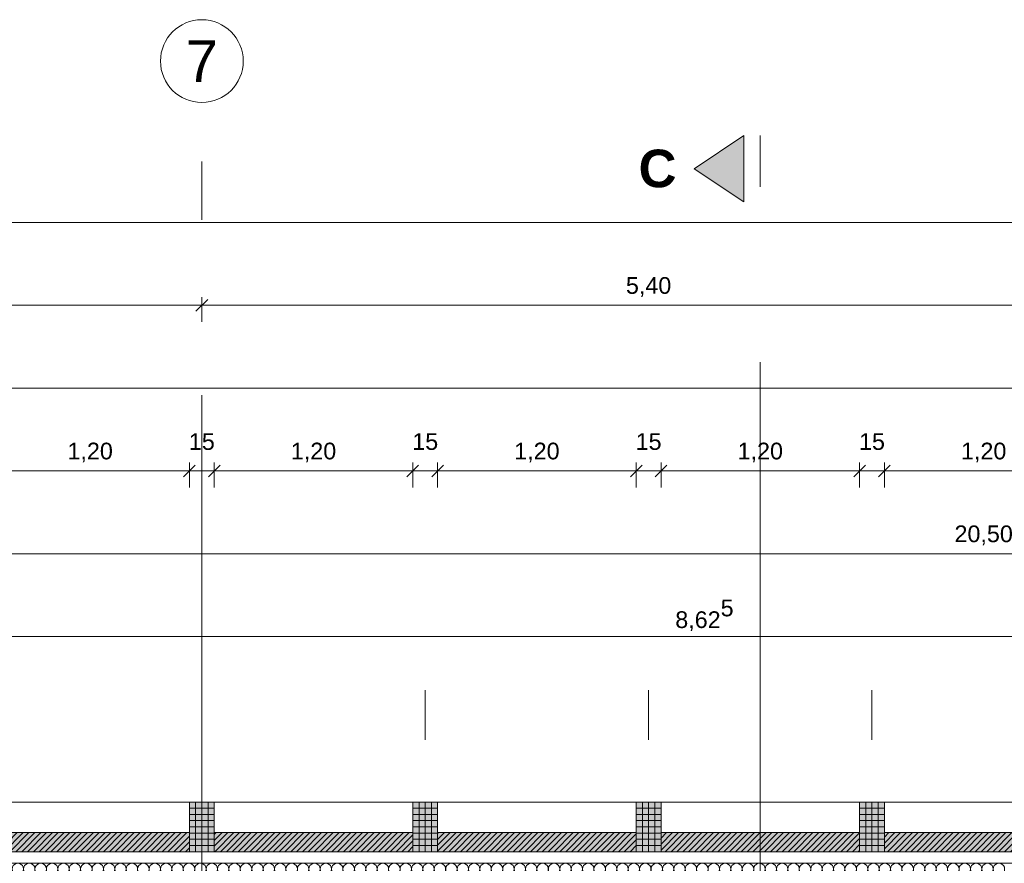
# Model space of a CAD drawing. Header units: metres. Extents: x -45 to 152, y -127 to 99.
# Tile 249 of 256: x -34.85 to -28.9, y 0.31 to 5.4. Entities that reach past the tile are written whole.
import ezdxf

# ---------------------------------------------------------------- set-up
doc = ezdxf.new("R2010")
doc.units = ezdxf.units.M
doc.header["$PDMODE"] = 1
doc.header["$PDSIZE"] = -2
doc.linetypes.add('Achsen 01', pattern=[5.291531, 3.175, -1.058062, 0.352704, -0.705764])
doc.linetypes.add('Raster 01', pattern=[2, 1, -1])
doc.layers.get('0').update_dxf_attribs({"lineweight": 25})
for name, color, linetype, lineweight, true_color in [('014_Fassadenarbeiten-000 Aufsicht Betonfertigteile', 7, 'Continuous', 9, 0xc0c0c0), ('014_Fassadenarbeiten-330 mineralische Dämmung', 7, 'Continuous', 9, 0x666666), ('AV1-Achsen', 1, 'Achsen 01', 18, 0xff0000), ('AV1-Raster', 7, 'Raster 01', 9, 0xa6a6a6)]:
    doc.layers.add(name, color=color, linetype=linetype, lineweight=lineweight, true_color=true_color)
for name, color, linetype, lineweight in [('014_Fassadenarbeiten-330 Betonfertigteile vertikal', 7, 'Continuous', 9), ('014_Fassadenarbeiten-330 Filtermauerwerk 11.5cm', 7, 'Continuous', 9), ('_1.35m (3D)', 7, 'Continuous', 9), ('_GRU (2D)', 7, 'Continuous', 9), ('_OG 2 (2D)', 7, 'Continuous', 9), ('AV1-Schnitt Achsen', 7, 'Achsen 01', 18), ('Bemaßung-Bemaßung', 7, 'Continuous', 9)]:
    doc.layers.add(name, color=color, linetype=linetype, lineweight=lineweight)
doc.layers.get('0').freeze()
doc.styles.add('Arial', font='arial.ttf')
doc.styles.add('Arial (bold)', font='arialbd.ttf')
doc.dimstyles.new('COE 50', dxfattribs={"dimtxt": 126.090495, "dimasz": 0.001414, "dimexe": 0.001, "dimexo": 0.01, "dimgap": 0.001, "dimtad": 1, "dimdec": 3, "dimtxsty": 'Arial', "dimblk": 'VW_SLASH-4', "dimblk1": 'VW_SLASH-4', "dimblk2": 'VW_SLASH-4', "dimcen": 0, "dimadec": 3, "dimazin": 0, "dimtfac": 0.8, "dimtdec": 3, "dimtix": 1, "dimtmove": 0, "dimatfit": 0, "dimldrblk": 'VW_SLASH-3', "dimfxl": 0.002, "dimfxlon": 1, "dimfrac": 2, "dimtolj": 1, "dimarcsym": 0})
pattern_1 = [(45, (0, 0), (0.01767767, -0.01767767), [])]
pattern_2 = [(-90, (0, 0), (0.0375, 0), [])]
pattern_3 = [(0, (0, 0), (2e-18, -0.0375), [])]

# ---------------------------------------------------------------- blocks, each defined once
blk = doc.blocks.new('Group-2')
at = {"layer": 'AV1-Raster'}
for p, q in [((-33.75, -22.95), (-33.75, 1.35)), ((-32.4, -22.95), (-32.4, 1.35)), ((-31.05, -22.95), (-31.05, 1.35)), ((-29.7, -22.95), (-29.7, 1.35))]:
    blk.add_line(p, q, dxfattribs=at)
blk = doc.blocks.new('1.35m (3D)')
at = {"layer": 'AV1-Raster', "color": 7}
blk.add_blockref('Group-2', (0, 0), dxfattribs=at)
blk = doc.blocks.new('Group-190')
at = {"layer": '014_Fassadenarbeiten-330 mineralische Dämmung', "transparency": 33554687, "flags": 128}
for points in [[(0.26, 28.8999, 1.372583), (0.26, 28.9655)], [(0.26, 28.9688, 1.372583), (0.26, 29.0344)], [(0.26, 29.0378, 1.372583), (0.26, 29.1033)], [(0.26, 29.1067, 1.372583), (0.26, 29.1723)], [(0.26, 29.1757, 1.372583), (0.26, 29.2412)], [(0.26, 29.2446, 1.372583), (0.26, 29.3102)], [(0.26, 29.3136, 1.372583), (0.26, 29.3791)], [(0.26, 29.3825, 1.372583), (0.26, 29.4481)], [(0.26, 29.4514, 1.372583), (0.26, 29.517)], [(0.26, 29.5204, 1.372583), (0.26, 29.586)], [(0.26, 29.5893, 1.372583), (0.26, 29.6549)], [(0.26, 29.6583, 1.372583), (0.26, 29.7238)], [(0.26, 29.7272, 1.372583), (0.26, 29.7928)], [(0.26, 29.7962, 1.372583), (0.26, 29.8617)], [(0.26, 29.8651, 1.372583), (0.26, 29.9307)], [(0.26, 29.9341, 1.372583), (0.26, 29.9996)], [(0.26, 30.003, 1.372583), (0.26, 30.0686)], [(0.26, 30.0719, 1.372583), (0.26, 30.1375)], [(0.26, 30.1409, 1.372583), (0.26, 30.2065)], [(0.26, 30.2098, 1.372583), (0.26, 30.2754)], [(0.26, 30.2788, 1.372583), (0.26, 30.3444)], [(0.26, 30.3477, 1.372583), (0.26, 30.4133)], [(0.26, 30.4167, 1.372583), (0.26, 30.4822)], [(0.26, 30.4856, 1.372583), (0.26, 30.5512)], [(0.26, 30.5546, 1.372583), (0.26, 30.6201)], [(0.26, 30.6235, 1.372583), (0.26, 30.6891)], [(0.26, 30.6925, 1.372583), (0.26, 30.758)], [(0.26, 30.7614, 1.372583), (0.26, 30.827)], [(0.26, 30.8303, 1.372583), (0.26, 30.8959)], [(0.26, 30.8993, 1.372583), (0.26, 30.9649)], [(0.26, 30.9682, 1.372583), (0.26, 31.0338)], [(0.26, 31.0372, 1.372583), (0.26, 31.1027)], [(0.26, 31.1061, 1.372583), (0.26, 31.1717)], [(0.26, 31.1751, 1.372583), (0.26, 31.2406)], [(0.26, 31.244, 1.372583), (0.26, 31.3096)], [(0.26, 31.313, 1.372583), (0.26, 31.3785)], [(0.26, 31.3819, 1.372583), (0.26, 31.4475)], [(0.26, 31.4508, 1.372583), (0.26, 31.5164)], [(0.26, 31.5198, 1.372583), (0.26, 31.5854)], [(0.26, 31.5887, 1.372583), (0.26, 31.6543)], [(0.26, 31.6577, 1.372583), (0.26, 31.7232)], [(0.26, 31.7266, 1.372583), (0.26, 31.7922)], [(0.26, 31.7956, 1.372583), (0.26, 31.8611)], [(0.26, 31.8645, 1.372583), (0.26, 31.9301)], [(0.26, 31.9335, 1.372583), (0.26, 31.999)], [(0.26, 32.0024, 1.372583), (0.26, 32.068)], [(0.26, 32.0713, 1.372583), (0.26, 32.1369)], [(0.26, 32.1403, 1.372583), (0.26, 32.2059)], [(0.26, 32.2092, 1.372583), (0.26, 32.2748)], [(0.26, 32.2782, 1.372583), (0.26, 32.3438)], [(0.26, 32.3471, 1.372583), (0.26, 32.4127)], [(0.26, 32.4161, 1.372583), (0.26, 32.4816)], [(0.26, 32.485, 1.372583), (0.26, 32.5506)], [(0.26, 32.554, 1.372583), (0.26, 32.6195)], [(0.26, 32.6229, 1.372583), (0.26, 32.6885)], [(0.26, 32.6919, 1.372583), (0.26, 32.7574)], [(0.26, 32.7608, 1.372583), (0.26, 32.8264)], [(0.26, 32.8297, 1.372583), (0.26, 32.8953)], [(0.26, 32.8987, 1.372583), (0.26, 32.9643)], [(0.26, 32.9676, 1.372583), (0.26, 33.0332)], [(0.26, 33.0366, 1.372583), (0.26, 33.1021)], [(0.26, 33.1055, 1.372583), (0.26, 33.1711)], [(0.26, 33.1745, 1.372583), (0.26, 33.24)], [(0.26, 33.2434, 1.372583), (0.26, 33.309)], [(0.26, 33.3124, 1.372583), (0.26, 33.3779)], [(0.26, 33.3813, 1.372583), (0.26, 33.4469)], [(0.26, 33.4502, 1.372583), (0.26, 33.5158)], [(0.26, 33.5192, 1.372583), (0.26, 33.5848)], [(0.26, 33.5881, 1.372583), (0.26, 33.6537)], [(0.26, 33.6571, 1.372583), (0.26, 33.7226)], [(0.26, 33.726, 1.372583), (0.26, 33.7916)], [(0.26, 33.795, 1.372583), (0.26, 33.8605)], [(0.26, 33.8639, 1.372583), (0.26, 33.9295)], [(0.26, 33.9329, 1.372583), (0.26, 33.9984)], [(0.26, 34.0018, 1.372583), (0.26, 34.0674)], [(0.26, 34.0707, 1.372583), (0.26, 34.1363)], [(0.26, 34.1397, 1.372583), (0.26, 34.2053)], [(0.26, 34.2086, 1.372583), (0.26, 34.2742)], [(0.26, 34.2776, 1.372583), (0.26, 34.3432)], [(0.26, 34.3465, 1.372583), (0.26, 34.4121)], [(0.26, 34.4155, 1.372583), (0.26, 34.481)], [(0.26, 34.4844, 1.372583), (0.26, 34.55)], [(0.26, 34.5534, 1.372583), (0.26, 34.6189)], [(0.26, 34.6223, 1.372583), (0.26, 34.6879)], [(0.26, 34.6912, 1.372583), (0.26, 34.7568)], [(0.26, 34.7602, 1.372583), (0.26, 34.8258)], [(0.26, 34.8291, 1.372583), (0.26, 34.8947)]]:
    blk.add_lwpolyline(points, format="xyb", dxfattribs=at)
blk = doc.blocks.new('Group-191')
at = {"layer": '014_Fassadenarbeiten-330 mineralische Dämmung', "transparency": 33554687}
blk.add_blockref('Group-190', (0, 0), dxfattribs=at)
blk = doc.blocks.new('Parametric Object-26')
at = {"layer": '014_Fassadenarbeiten-330 mineralische Dämmung', "color": 7, "transparency": 33554687}
blk.add_blockref('Group-191', (0, 0), dxfattribs=at)
at = {"layer": '014_Fassadenarbeiten-330 mineralische Dämmung', "color": 0, "flags": 1}
for tag in ['IFC_UUID', 'instanceID', 'prm0_name', 'prm0_type', 'prm0_value', 'prm1_name', 'prm1_type', 'prm1_value', 'prm2_name', 'prm2_type', 'prm2_value', 'prm3_name', 'prm3_type', 'prm3_value', 'prm4_name', 'prm4_type', 'prm4_value', 'prm5_name', 'prm5_type', 'prm5_value', 'prm6_name', 'prm6_type', 'prm6_value']:
    blk.add_attdef(tag, (-39.455, 0.1154), '', height=0.00018, dxfattribs=at)
blk = doc.blocks.new('VW_SLASH-4')
at = {"color": 0, "linetype": 'ByBlock', "lineweight": -2, "transparency": 16777216}
blk.add_line((0, 0), (-1, 0), dxfattribs=at)
at = {"color": 0, "linetype": 'Continuous', "lineweight": 15, "transparency": 16777216, "flags": 128}
blk.add_lwpolyline([(0.5, 0.5), (-0.5, -0.5)], dxfattribs=at)
blk = doc.blocks.new('*D448')
at = {"layer": 'Bemaßung-Bemaßung', "color": 0, "lineweight": -2}
for p, q in [((-39.825, 3.075), (-39.825, 3.225)), ((0.675, 3.075), (0.675, 3.225)), ((-39.7543, 3.175), (0.6043, 3.175))]:
    blk.add_line(p, q, dxfattribs=at)
at = {"layer": 'Defpoints', "color": 0}
for p in [(0.675, 3.175), (-39.825, 0), (0.675, 0)]:
    blk.add_point(p, dxfattribs=at)
at = {"layer": 'Bemaßung-Bemaßung', "color": 0, "lineweight": -2, "xscale": 0.070693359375, "yscale": 0.070693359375, "zscale": 0.070693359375, "rotation": 180}
blk.add_blockref('VW_SLASH-4', (-39.825, 3.175), dxfattribs=at)
at = {"layer": 'Bemaßung-Bemaßung', "color": 0, "lineweight": -2, "xscale": 0.070693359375, "yscale": 0.070693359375, "zscale": 0.070693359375}
blk.add_blockref('VW_SLASH-4', (0.675, 3.175), dxfattribs=at)
at = {"layer": 'Bemaßung-Bemaßung', "color": 0, "insert": (-19.575, 3.2856), "char_height": 0.10087, "attachment_point": 5, "style": 'Arial'}
blk.add_mtext('\\A1;40,50', dxfattribs=at)
blk = doc.blocks.new('VW_SLASH-3')
at = {"color": 0, "linetype": 'ByBlock', "lineweight": -2, "transparency": 16777216}
blk.add_line((0, 0), (-1, 0), dxfattribs=at)
at = {"color": 0, "linetype": 'Continuous', "lineweight": 15, "transparency": 16777216, "flags": 128}
blk.add_lwpolyline([(0.5, 0.5), (-0.5, -0.5)], dxfattribs=at)
blk = doc.blocks.new('*D449')
at = {"layer": 'Bemaßung-Bemaßung', "color": 0, "lineweight": -2}
for p, q in [((-39.15, 3.575), (-39.15, 3.725)), ((-33.75, 3.575), (-33.75, 3.725)), ((-33.8207, 3.675), (-39.0793, 3.675))]:
    blk.add_line(p, q, dxfattribs=at)
at = {"layer": 'Defpoints', "color": 0}
for p in [(-39.15, 3.675), (-39.15, 0), (-33.75, 0)]:
    blk.add_point(p, dxfattribs=at)
at = {"layer": 'Bemaßung-Bemaßung', "color": 0, "lineweight": -2, "xscale": 0.070693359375, "yscale": 0.070693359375, "zscale": 0.070693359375, "rotation": 180}
blk.add_blockref('VW_SLASH-4', (-39.15, 3.675), dxfattribs=at)
at = {"layer": 'Bemaßung-Bemaßung', "color": 0, "lineweight": -2, "xscale": 0.070693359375, "yscale": 0.070693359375, "zscale": 0.070693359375}
blk.add_blockref('VW_SLASH-4', (-33.75, 3.675), dxfattribs=at)
at = {"layer": 'Bemaßung-Bemaßung', "color": 0, "insert": (-36.45, 3.7856), "char_height": 0.10087, "attachment_point": 5, "style": 'Arial'}
blk.add_mtext('\\A1;5,40', dxfattribs=at)
blk = doc.blocks.new('*D450')
at = {"layer": 'Bemaßung-Bemaßung', "color": 0, "lineweight": -2}
for p, q in [((-33.75, 3.575), (-33.75, 3.725)), ((-28.35, 3.575), (-28.35, 3.725)), ((-28.4207, 3.675), (-33.6793, 3.675))]:
    blk.add_line(p, q, dxfattribs=at)
at = {"layer": 'Defpoints', "color": 0}
for p in [(-33.75, 3.675), (-33.75, 0), (-28.35, 0)]:
    blk.add_point(p, dxfattribs=at)
at = {"layer": 'Bemaßung-Bemaßung', "color": 0, "lineweight": -2, "xscale": 0.070693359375, "yscale": 0.070693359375, "zscale": 0.070693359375, "rotation": 180}
blk.add_blockref('VW_SLASH-4', (-33.75, 3.675), dxfattribs=at)
at = {"layer": 'Bemaßung-Bemaßung', "color": 0, "lineweight": -2, "xscale": 0.070693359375, "yscale": 0.070693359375, "zscale": 0.070693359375}
blk.add_blockref('VW_SLASH-4', (-28.35, 3.675), dxfattribs=at)
at = {"layer": 'Bemaßung-Bemaßung', "color": 0, "insert": (-31.05, 3.7856), "char_height": 0.10087, "attachment_point": 5, "style": 'Arial'}
blk.add_mtext('\\A1;5,40', dxfattribs=at)
blk = doc.blocks.new('*D456')
at = {"layer": 'Bemaßung-Bemaßung', "color": 0, "lineweight": -2}
for p, q in [((-39.15, 4.075), (-39.15, 4.225)), ((0, 4.075), (0, 4.225)), ((-39.0793, 4.175), (-0.0707, 4.175))]:
    blk.add_line(p, q, dxfattribs=at)
at = {"layer": 'Defpoints', "color": 0}
for p in [(0, 4.175), (-39.15, 0), (0, 0)]:
    blk.add_point(p, dxfattribs=at)
at = {"layer": 'Bemaßung-Bemaßung', "color": 0, "lineweight": -2, "xscale": 0.070693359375, "yscale": 0.070693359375, "zscale": 0.070693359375, "rotation": 180}
blk.add_blockref('VW_SLASH-4', (-39.15, 4.175), dxfattribs=at)
at = {"layer": 'Bemaßung-Bemaßung', "color": 0, "lineweight": -2, "xscale": 0.070693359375, "yscale": 0.070693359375, "zscale": 0.070693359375}
blk.add_blockref('VW_SLASH-4', (0, 4.175), dxfattribs=at)
at = {"layer": 'Bemaßung-Bemaßung', "color": 0, "insert": (-19.575, 4.3159), "char_height": 0.15131, "attachment_point": 5, "style": 'Arial'}
blk.add_mtext('\\A1;39,15', dxfattribs=at)
blk = doc.blocks.new('*D603')
at = {"layer": 'Bemaßung-Bemaßung', "color": 0, "linetype": 'Continuous', "lineweight": -2}
for p, q in [((-29.625, 2.575), (-29.625, 2.725)), ((-28.425, 2.575), (-28.425, 2.725)), ((-29.5543, 2.675), (-28.4957, 2.675))]:
    blk.add_line(p, q, dxfattribs=at)
at = {"layer": 'Defpoints', "color": 0}
for p in [(-28.425, 2.675), (-29.625, 0.675), (-28.425, 0.675)]:
    blk.add_point(p, dxfattribs=at)
at = {"layer": 'Bemaßung-Bemaßung', "color": 0, "lineweight": -2, "xscale": 0.070693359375, "yscale": 0.070693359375, "zscale": 0.070693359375, "rotation": 180}
blk.add_blockref('VW_SLASH-4', (-29.625, 2.675), dxfattribs=at)
at = {"layer": 'Bemaßung-Bemaßung', "color": 0, "lineweight": -2, "xscale": 0.070693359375, "yscale": 0.070693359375, "zscale": 0.070693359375}
blk.add_blockref('VW_SLASH-4', (-28.425, 2.675), dxfattribs=at)
at = {"layer": 'Bemaßung-Bemaßung', "color": 0, "insert": (-29.025, 2.7856), "char_height": 0.10087, "attachment_point": 5, "style": 'Arial'}
blk.add_mtext('\\A1;1,20', dxfattribs=at)
blk = doc.blocks.new('*D604')
at = {"layer": 'Bemaßung-Bemaßung', "color": 0, "linetype": 'Continuous', "lineweight": -2}
for p, q in [((-29.775, 2.575), (-29.775, 2.725)), ((-29.625, 2.575), (-29.625, 2.725)), ((-29.8457, 2.675), (-29.9164, 2.675)), ((-29.775, 2.675), (-29.625, 2.675)), ((-29.5543, 2.675), (-29.4836, 2.675))]:
    blk.add_line(p, q, dxfattribs=at)
at = {"layer": 'Defpoints', "color": 0}
for p in [(-29.625, 2.675), (-29.775, 0.675), (-29.625, 0.675)]:
    blk.add_point(p, dxfattribs=at)
at = {"layer": 'Bemaßung-Bemaßung', "color": 0, "lineweight": -2, "xscale": 0.070693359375, "yscale": 0.070693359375, "zscale": 0.070693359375}
blk.add_blockref('VW_SLASH-4', (-29.775, 2.675), dxfattribs=at)
at = {"layer": 'Bemaßung-Bemaßung', "color": 0, "lineweight": -2, "xscale": 0.070693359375, "yscale": 0.070693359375, "zscale": 0.070693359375, "rotation": 180}
blk.add_blockref('VW_SLASH-4', (-29.625, 2.675), dxfattribs=at)
at = {"layer": 'Bemaßung-Bemaßung', "color": 0, "insert": (-29.7, 2.8515), "char_height": 0.10087, "attachment_point": 5, "style": 'Arial'}
blk.add_mtext('\\A1;15', dxfattribs=at)
blk = doc.blocks.new('*D605')
at = {"layer": 'Bemaßung-Bemaßung', "color": 0, "linetype": 'Continuous', "lineweight": -2}
for p, q in [((-30.975, 2.575), (-30.975, 2.725)), ((-29.775, 2.575), (-29.775, 2.725)), ((-30.9043, 2.675), (-29.8457, 2.675))]:
    blk.add_line(p, q, dxfattribs=at)
at = {"layer": 'Defpoints', "color": 0}
for p in [(-29.775, 2.675), (-30.975, 0.675), (-29.775, 0.675)]:
    blk.add_point(p, dxfattribs=at)
at = {"layer": 'Bemaßung-Bemaßung', "color": 0, "lineweight": -2, "xscale": 0.070693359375, "yscale": 0.070693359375, "zscale": 0.070693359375, "rotation": 180}
blk.add_blockref('VW_SLASH-4', (-30.975, 2.675), dxfattribs=at)
at = {"layer": 'Bemaßung-Bemaßung', "color": 0, "lineweight": -2, "xscale": 0.070693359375, "yscale": 0.070693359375, "zscale": 0.070693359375}
blk.add_blockref('VW_SLASH-4', (-29.775, 2.675), dxfattribs=at)
at = {"layer": 'Bemaßung-Bemaßung', "color": 0, "insert": (-30.375, 2.7856), "char_height": 0.10087, "attachment_point": 5, "style": 'Arial'}
blk.add_mtext('\\A1;1,20', dxfattribs=at)
blk = doc.blocks.new('*D606')
at = {"layer": 'Bemaßung-Bemaßung', "color": 0, "linetype": 'Continuous', "lineweight": -2}
for p, q in [((-31.125, 2.575), (-31.125, 2.725)), ((-30.975, 2.575), (-30.975, 2.725)), ((-31.1957, 2.675), (-31.2664, 2.675)), ((-31.125, 2.675), (-30.975, 2.675)), ((-30.9043, 2.675), (-30.8336, 2.675))]:
    blk.add_line(p, q, dxfattribs=at)
at = {"layer": 'Defpoints', "color": 0}
for p in [(-30.975, 2.675), (-31.125, 0.675), (-30.975, 0.675)]:
    blk.add_point(p, dxfattribs=at)
at = {"layer": 'Bemaßung-Bemaßung', "color": 0, "lineweight": -2, "xscale": 0.070693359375, "yscale": 0.070693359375, "zscale": 0.070693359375}
blk.add_blockref('VW_SLASH-4', (-31.125, 2.675), dxfattribs=at)
at = {"layer": 'Bemaßung-Bemaßung', "color": 0, "lineweight": -2, "xscale": 0.070693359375, "yscale": 0.070693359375, "zscale": 0.070693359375, "rotation": 180}
blk.add_blockref('VW_SLASH-4', (-30.975, 2.675), dxfattribs=at)
at = {"layer": 'Bemaßung-Bemaßung', "color": 0, "insert": (-31.05, 2.8515), "char_height": 0.10087, "attachment_point": 5, "style": 'Arial'}
blk.add_mtext('\\A1;15', dxfattribs=at)
blk = doc.blocks.new('*D607')
at = {"layer": 'Bemaßung-Bemaßung', "color": 0, "linetype": 'Continuous', "lineweight": -2}
for p, q in [((-32.325, 2.575), (-32.325, 2.725)), ((-31.125, 2.575), (-31.125, 2.725)), ((-32.2543, 2.675), (-31.1957, 2.675))]:
    blk.add_line(p, q, dxfattribs=at)
at = {"layer": 'Defpoints', "color": 0}
for p in [(-31.125, 2.675), (-32.325, 0.675), (-31.125, 0.675)]:
    blk.add_point(p, dxfattribs=at)
at = {"layer": 'Bemaßung-Bemaßung', "color": 0, "lineweight": -2, "xscale": 0.070693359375, "yscale": 0.070693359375, "zscale": 0.070693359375, "rotation": 180}
blk.add_blockref('VW_SLASH-4', (-32.325, 2.675), dxfattribs=at)
at = {"layer": 'Bemaßung-Bemaßung', "color": 0, "lineweight": -2, "xscale": 0.070693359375, "yscale": 0.070693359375, "zscale": 0.070693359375}
blk.add_blockref('VW_SLASH-4', (-31.125, 2.675), dxfattribs=at)
at = {"layer": 'Bemaßung-Bemaßung', "color": 0, "insert": (-31.725, 2.7856), "char_height": 0.10087, "attachment_point": 5, "style": 'Arial'}
blk.add_mtext('\\A1;1,20', dxfattribs=at)
blk = doc.blocks.new('*D608')
at = {"layer": 'Bemaßung-Bemaßung', "color": 0, "linetype": 'Continuous', "lineweight": -2}
for p, q in [((-32.475, 2.575), (-32.475, 2.725)), ((-32.325, 2.575), (-32.325, 2.725)), ((-32.5457, 2.675), (-32.6164, 2.675)), ((-32.475, 2.675), (-32.325, 2.675)), ((-32.2543, 2.675), (-32.1836, 2.675))]:
    blk.add_line(p, q, dxfattribs=at)
at = {"layer": 'Defpoints', "color": 0}
for p in [(-32.325, 2.675), (-32.475, 0.675), (-32.325, 0.675)]:
    blk.add_point(p, dxfattribs=at)
at = {"layer": 'Bemaßung-Bemaßung', "color": 0, "lineweight": -2, "xscale": 0.070693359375, "yscale": 0.070693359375, "zscale": 0.070693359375}
blk.add_blockref('VW_SLASH-4', (-32.475, 2.675), dxfattribs=at)
at = {"layer": 'Bemaßung-Bemaßung', "color": 0, "lineweight": -2, "xscale": 0.070693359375, "yscale": 0.070693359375, "zscale": 0.070693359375, "rotation": 180}
blk.add_blockref('VW_SLASH-4', (-32.325, 2.675), dxfattribs=at)
at = {"layer": 'Bemaßung-Bemaßung', "color": 0, "insert": (-32.4, 2.8515), "char_height": 0.10087, "attachment_point": 5, "style": 'Arial'}
blk.add_mtext('\\A1;15', dxfattribs=at)
blk = doc.blocks.new('*D609')
at = {"layer": 'Bemaßung-Bemaßung', "color": 0, "linetype": 'Continuous', "lineweight": -2}
for p, q in [((-33.675, 2.575), (-33.675, 2.725)), ((-32.475, 2.575), (-32.475, 2.725)), ((-33.6043, 2.675), (-32.5457, 2.675))]:
    blk.add_line(p, q, dxfattribs=at)
at = {"layer": 'Defpoints', "color": 0}
for p in [(-32.475, 2.675), (-33.675, 0.675), (-32.475, 0.675)]:
    blk.add_point(p, dxfattribs=at)
at = {"layer": 'Bemaßung-Bemaßung', "color": 0, "lineweight": -2, "xscale": 0.070693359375, "yscale": 0.070693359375, "zscale": 0.070693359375, "rotation": 180}
blk.add_blockref('VW_SLASH-4', (-33.675, 2.675), dxfattribs=at)
at = {"layer": 'Bemaßung-Bemaßung', "color": 0, "lineweight": -2, "xscale": 0.070693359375, "yscale": 0.070693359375, "zscale": 0.070693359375}
blk.add_blockref('VW_SLASH-4', (-32.475, 2.675), dxfattribs=at)
at = {"layer": 'Bemaßung-Bemaßung', "color": 0, "insert": (-33.075, 2.7856), "char_height": 0.10087, "attachment_point": 5, "style": 'Arial'}
blk.add_mtext('\\A1;1,20', dxfattribs=at)
blk = doc.blocks.new('*D610')
at = {"layer": 'Bemaßung-Bemaßung', "color": 0, "linetype": 'Continuous', "lineweight": -2}
for p, q in [((-33.825, 2.575), (-33.825, 2.725)), ((-33.675, 2.575), (-33.675, 2.725)), ((-33.8957, 2.675), (-33.9664, 2.675)), ((-33.825, 2.675), (-33.675, 2.675)), ((-33.6043, 2.675), (-33.5336, 2.675))]:
    blk.add_line(p, q, dxfattribs=at)
at = {"layer": 'Defpoints', "color": 0}
for p in [(-33.675, 2.675), (-33.825, 0.675), (-33.675, 0.675)]:
    blk.add_point(p, dxfattribs=at)
at = {"layer": 'Bemaßung-Bemaßung', "color": 0, "lineweight": -2, "xscale": 0.070693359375, "yscale": 0.070693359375, "zscale": 0.070693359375}
blk.add_blockref('VW_SLASH-4', (-33.825, 2.675), dxfattribs=at)
at = {"layer": 'Bemaßung-Bemaßung', "color": 0, "lineweight": -2, "xscale": 0.070693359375, "yscale": 0.070693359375, "zscale": 0.070693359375, "rotation": 180}
blk.add_blockref('VW_SLASH-4', (-33.675, 2.675), dxfattribs=at)
at = {"layer": 'Bemaßung-Bemaßung', "color": 0, "insert": (-33.75, 2.8515), "char_height": 0.10087, "attachment_point": 5, "style": 'Arial'}
blk.add_mtext('\\A1;15', dxfattribs=at)
blk = doc.blocks.new('*D611')
at = {"layer": 'Bemaßung-Bemaßung', "color": 0, "linetype": 'Continuous', "lineweight": -2}
for p, q in [((-35.025, 2.575), (-35.025, 2.725)), ((-33.825, 2.575), (-33.825, 2.725)), ((-34.9543, 2.675), (-33.8957, 2.675))]:
    blk.add_line(p, q, dxfattribs=at)
at = {"layer": 'Defpoints', "color": 0}
for p in [(-33.825, 2.675), (-35.025, 0.675), (-33.825, 0.675)]:
    blk.add_point(p, dxfattribs=at)
at = {"layer": 'Bemaßung-Bemaßung', "color": 0, "lineweight": -2, "xscale": 0.070693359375, "yscale": 0.070693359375, "zscale": 0.070693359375, "rotation": 180}
blk.add_blockref('VW_SLASH-4', (-35.025, 2.675), dxfattribs=at)
at = {"layer": 'Bemaßung-Bemaßung', "color": 0, "lineweight": -2, "xscale": 0.070693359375, "yscale": 0.070693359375, "zscale": 0.070693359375}
blk.add_blockref('VW_SLASH-4', (-33.825, 2.675), dxfattribs=at)
at = {"layer": 'Bemaßung-Bemaßung', "color": 0, "insert": (-34.425, 2.7856), "char_height": 0.10087, "attachment_point": 5, "style": 'Arial'}
blk.add_mtext('\\A1;1,20', dxfattribs=at)
blk = doc.blocks.new('*D702')
at = {"layer": 'Bemaßung-Bemaßung', "color": 0, "lineweight": -2}
for p, q in [((-35.025, 1.575), (-35.025, 1.725)), ((-26.4707, 1.675), (-34.9543, 1.675)), ((-26.4, 1.575), (-26.4, 1.725))]:
    blk.add_line(p, q, dxfattribs=at)
at = {"layer": 'Defpoints', "color": 0}
for p in [(-35.025, 1.675), (-35.025, -0.125), (-26.4, -0.125)]:
    blk.add_point(p, dxfattribs=at)
at = {"layer": 'Bemaßung-Bemaßung', "color": 0, "lineweight": -2, "xscale": 0.070693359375, "yscale": 0.070693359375, "zscale": 0.070693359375, "rotation": 180}
blk.add_blockref('VW_SLASH-4', (-35.025, 1.675), dxfattribs=at)
at = {"layer": 'Bemaßung-Bemaßung', "color": 0, "lineweight": -2, "xscale": 0.070693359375, "yscale": 0.070693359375, "zscale": 0.070693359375}
blk.add_blockref('VW_SLASH-4', (-26.4, 1.675), dxfattribs=at)
at = {"layer": 'Bemaßung-Bemaßung', "color": 0, "insert": (-30.7125, 1.8024), "char_height": 0.100872, "attachment_point": 5, "style": 'Arial'}
blk.add_mtext('\\A1;8,62\\S5^ ;', dxfattribs=at)
blk = doc.blocks.new('*D707')
at = {"layer": 'Bemaßung-Bemaßung', "color": 0, "lineweight": -2}
for p, q in [((-39.275, 2.075), (-39.275, 2.225)), ((-18.775, 2.075), (-18.775, 2.225)), ((-18.8457, 2.175), (-39.2043, 2.175))]:
    blk.add_line(p, q, dxfattribs=at)
at = {"layer": 'Defpoints', "color": 0}
for p in [(-39.275, 2.175), (-39.275, 0.125), (-18.775, -0.125)]:
    blk.add_point(p, dxfattribs=at)
at = {"layer": 'Bemaßung-Bemaßung', "color": 0, "lineweight": -2, "xscale": 0.070693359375, "yscale": 0.070693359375, "zscale": 0.070693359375, "rotation": 180}
blk.add_blockref('VW_SLASH-4', (-39.275, 2.175), dxfattribs=at)
at = {"layer": 'Bemaßung-Bemaßung', "color": 0, "lineweight": -2, "xscale": 0.070693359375, "yscale": 0.070693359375, "zscale": 0.070693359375}
blk.add_blockref('VW_SLASH-4', (-18.775, 2.175), dxfattribs=at)
at = {"layer": 'Bemaßung-Bemaßung', "color": 0, "insert": (-29.025, 2.2856), "char_height": 0.10087, "attachment_point": 5, "style": 'Arial'}
blk.add_mtext('\\A1;20,50', dxfattribs=at)
blk = doc.blocks.new('Group-735')
at = {"layer": 'AV1-Achsen'}
blk.add_line((-33.75, -26.5), (-33.75, 4.9), dxfattribs=at)
at = {"layer": 'AV1-Achsen', "linetype": 'Continuous'}
blk.add_circle((-33.75, 5.15), 0.25, dxfattribs=at)
at = {"layer": 'AV1-Achsen', "insert": (-33.75, 5.15), "char_height": 0.2522, "attachment_point": 5, "line_spacing_factor": 0.969122, "style": 'Arial'}
blk.add_mtext('7', dxfattribs=at)
blk = doc.blocks.new('Group-749')
at = {"layer": 'AV1-Schnitt Achsen', "linetype": 'Continuous', "lineweight": 0}
blk.add_hatch(color=7, dxfattribs=at).paths.add_polyline_path([(-30.475, 4.3), (-30.475, 4.7), (-30.775, 4.5)])
at = {"layer": 'AV1-Schnitt Achsen'}
blk.add_line((-30.375, -26.3), (-30.375, 4.7), dxfattribs=at)
at = {"layer": 'AV1-Schnitt Achsen', "linetype": 'Continuous', "flags": 128}
blk.add_lwpolyline([(-30.475, 4.3), (-30.475, 4.7), (-30.775, 4.5)], close=True, dxfattribs=at)
at = {"layer": 'AV1-Schnitt Achsen', "insert": (-31.1106, 4.5), "char_height": 0.227, "attachment_point": 4, "line_spacing_factor": 0.969122, "style": 'Arial (bold)'}
blk.add_mtext('C', dxfattribs=at)
blk = doc.blocks.new('GRU (2D)')
at = {"layer": 'AV1-Achsen', "color": 7}
blk.add_blockref('Group-735', (0, 0), dxfattribs=at)
at = {"layer": 'AV1-Schnitt Achsen', "color": 7}
blk.add_blockref('Group-749', (0, 0), dxfattribs=at)
blk = doc.blocks.new('OG 2 (2D)')
at = {"layer": '014_Fassadenarbeiten-330 Betonfertigteile vertikal', "linetype": 'Continuous', "lineweight": 0}
for points in [[(-33.675, 0.675), (-33.825, 0.675), (-33.825, 0.375), (-33.675, 0.375)], [(-32.325, 0.675), (-32.475, 0.675), (-32.475, 0.375), (-32.325, 0.375)], [(-30.975, 0.675), (-31.125, 0.675), (-31.125, 0.375), (-30.975, 0.375)], [(-29.625, 0.675), (-29.775, 0.675), (-29.775, 0.375), (-29.625, 0.375)]]:
    blk.add_hatch(color=9, dxfattribs=at).paths.add_polyline_path(points)
at = {"layer": '014_Fassadenarbeiten-330 Betonfertigteile vertikal', "linetype": 'Continuous', "lineweight": 9}
h = blk.add_hatch(dxfattribs=at)
h.set_pattern_fill('Stahlbetonfertigteil', color=8, style=0, pattern_type=2)
h.set_pattern_definition(pattern_2)
h.paths.add_polyline_path([(-33.675, 0.675), (-33.825, 0.675), (-33.825, 0.375), (-33.675, 0.375)])
at = {"layer": '014_Fassadenarbeiten-330 Betonfertigteile vertikal', "linetype": 'Continuous', "lineweight": 13}
h = blk.add_hatch(dxfattribs=at)
h.set_pattern_fill('Stahlbetonfertigteil-1', color=8, style=0, pattern_type=2)
h.set_pattern_definition(pattern_3)
h.paths.add_polyline_path([(-33.675, 0.675), (-33.825, 0.675), (-33.825, 0.375), (-33.675, 0.375)])
at = {"layer": '014_Fassadenarbeiten-330 Betonfertigteile vertikal', "linetype": 'Continuous', "lineweight": 9}
h = blk.add_hatch(dxfattribs=at)
h.set_pattern_fill('Stahlbetonfertigteil', color=8, style=0, pattern_type=2)
h.set_pattern_definition(pattern_2)
h.paths.add_polyline_path([(-32.325, 0.675), (-32.475, 0.675), (-32.475, 0.375), (-32.325, 0.375)])
at = {"layer": '014_Fassadenarbeiten-330 Betonfertigteile vertikal', "linetype": 'Continuous', "lineweight": 13}
h = blk.add_hatch(dxfattribs=at)
h.set_pattern_fill('Stahlbetonfertigteil-1', color=8, style=0, pattern_type=2)
h.set_pattern_definition(pattern_3)
h.paths.add_polyline_path([(-32.325, 0.675), (-32.475, 0.675), (-32.475, 0.375), (-32.325, 0.375)])
at = {"layer": '014_Fassadenarbeiten-330 Betonfertigteile vertikal', "linetype": 'Continuous', "lineweight": 9}
h = blk.add_hatch(dxfattribs=at)
h.set_pattern_fill('Stahlbetonfertigteil', color=8, style=0, pattern_type=2)
h.set_pattern_definition(pattern_2)
h.paths.add_polyline_path([(-30.975, 0.675), (-31.125, 0.675), (-31.125, 0.375), (-30.975, 0.375)])
at = {"layer": '014_Fassadenarbeiten-330 Betonfertigteile vertikal', "linetype": 'Continuous', "lineweight": 13}
h = blk.add_hatch(dxfattribs=at)
h.set_pattern_fill('Stahlbetonfertigteil-1', color=8, style=0, pattern_type=2)
h.set_pattern_definition(pattern_3)
h.paths.add_polyline_path([(-30.975, 0.675), (-31.125, 0.675), (-31.125, 0.375), (-30.975, 0.375)])
at = {"layer": '014_Fassadenarbeiten-330 Betonfertigteile vertikal', "linetype": 'Continuous', "lineweight": 9}
h = blk.add_hatch(dxfattribs=at)
h.set_pattern_fill('Stahlbetonfertigteil', color=8, style=0, pattern_type=2)
h.set_pattern_definition(pattern_2)
h.paths.add_polyline_path([(-29.625, 0.675), (-29.775, 0.675), (-29.775, 0.375), (-29.625, 0.375)])
at = {"layer": '014_Fassadenarbeiten-330 Betonfertigteile vertikal', "linetype": 'Continuous', "lineweight": 13}
h = blk.add_hatch(dxfattribs=at)
h.set_pattern_fill('Stahlbetonfertigteil-1', color=8, style=0, pattern_type=2)
h.set_pattern_definition(pattern_3)
h.paths.add_polyline_path([(-29.625, 0.675), (-29.775, 0.675), (-29.775, 0.375), (-29.625, 0.375)])
at = {"layer": '014_Fassadenarbeiten-330 Filtermauerwerk 11.5cm', "linetype": 'Continuous', "lineweight": 0, "true_color": 0xd19783}
for points in [[(-33.825, 0.49), (-33.825, 0.375), (-35.025, 0.375), (-35.025, 0.49)], [(-32.475, 0.49), (-32.475, 0.375), (-33.675, 0.375), (-33.675, 0.49)], [(-31.125, 0.49), (-31.125, 0.375), (-32.325, 0.375), (-32.325, 0.49)], [(-29.775, 0.49), (-29.775, 0.375), (-30.975, 0.375), (-30.975, 0.49)], [(-28.425, 0.49), (-28.425, 0.375), (-29.625, 0.375), (-29.625, 0.49)]]:
    blk.add_hatch(color=33, dxfattribs=at).paths.add_polyline_path(points)
at = {"layer": '014_Fassadenarbeiten-330 Filtermauerwerk 11.5cm', "linetype": 'Continuous', "lineweight": 9}
h = blk.add_hatch(dxfattribs=at)
h.set_pattern_fill('Mauerwerk Münster', color=8, style=0, pattern_type=2)
h.set_pattern_definition(pattern_1)
h.paths.add_polyline_path([(-33.825, 0.49), (-33.825, 0.375), (-35.025, 0.375), (-35.025, 0.49)])
h = blk.add_hatch(dxfattribs=at)
h.set_pattern_fill('Mauerwerk Münster', color=8, style=0, pattern_type=2)
h.set_pattern_definition(pattern_1)
h.paths.add_polyline_path([(-32.475, 0.49), (-32.475, 0.375), (-33.675, 0.375), (-33.675, 0.49)])
h = blk.add_hatch(dxfattribs=at)
h.set_pattern_fill('Mauerwerk Münster', color=8, style=0, pattern_type=2)
h.set_pattern_definition(pattern_1)
h.paths.add_polyline_path([(-31.125, 0.49), (-31.125, 0.375), (-32.325, 0.375), (-32.325, 0.49)])
h = blk.add_hatch(dxfattribs=at)
h.set_pattern_fill('Mauerwerk Münster', color=8, style=0, pattern_type=2)
h.set_pattern_definition(pattern_1)
h.paths.add_polyline_path([(-29.775, 0.49), (-29.775, 0.375), (-30.975, 0.375), (-30.975, 0.49)])
h = blk.add_hatch(dxfattribs=at)
h.set_pattern_fill('Mauerwerk Münster', color=8, style=0, pattern_type=2)
h.set_pattern_definition(pattern_1)
h.paths.add_polyline_path([(-28.425, 0.49), (-28.425, 0.375), (-29.625, 0.375), (-29.625, 0.49)])
at = {"layer": '014_Fassadenarbeiten-000 Aufsicht Betonfertigteile', "flags": 128}
blk.add_lwpolyline([(-39.4623, 0.305), (-16.125, 0.305), (-16.125, 0.675), (-39.825, 0.675)], close=True, dxfattribs=at)
at = {"layer": '014_Fassadenarbeiten-330 Betonfertigteile vertikal', "flags": 128}
for points in [[(-33.675, 0.675), (-33.825, 0.675), (-33.825, 0.375), (-33.675, 0.375)], [(-32.325, 0.675), (-32.475, 0.675), (-32.475, 0.375), (-32.325, 0.375)], [(-30.975, 0.675), (-31.125, 0.675), (-31.125, 0.375), (-30.975, 0.375)], [(-29.625, 0.675), (-29.775, 0.675), (-29.775, 0.375), (-29.625, 0.375)]]:
    blk.add_lwpolyline(points, close=True, dxfattribs=at)
at = {"layer": '014_Fassadenarbeiten-330 Filtermauerwerk 11.5cm', "flags": 128}
for points in [[(-33.825, 0.49), (-33.825, 0.375), (-35.025, 0.375), (-35.025, 0.49)], [(-32.475, 0.49), (-32.475, 0.375), (-33.675, 0.375), (-33.675, 0.49)], [(-31.125, 0.49), (-31.125, 0.375), (-32.325, 0.375), (-32.325, 0.49)], [(-29.775, 0.49), (-29.775, 0.375), (-30.975, 0.375), (-30.975, 0.49)], [(-28.425, 0.49), (-28.425, 0.375), (-29.625, 0.375), (-29.625, 0.49)]]:
    blk.add_lwpolyline(points, close=True, dxfattribs=at)
at = {"layer": '014_Fassadenarbeiten-330 mineralische Dämmung', "rotation": 90}
blk.add_blockref('Parametric Object-26', (0, 0), dxfattribs=at)
at = {"layer": 'Bemaßung-Bemaßung', "color": 1}
dim = blk.add_linear_dim(base=(0, 4.175), p1=(-39.15, 0), p2=(0, 0), text='39,15', dimstyle='COE 50', override={"dimtxt": 0.151309, "dimasz": 0.070693, "dimexe": 0.05, "dimgap": 0.05, "dimpost": '<>', "dimtxsty": 'Arial', "dimtmove": 2, "dimfxl": 0.1}, dxfattribs=at)
dim.commit()
dim.dimension.update_dxf_attribs({"geometry": '*D456', "text_midpoint": (-19.575, 4.3159)})
for p1, p2, picture, middle in [((-33.75, 0), (-39.15, 0), '*D449', (-36.45, 3.7856)), ((-28.35, 0), (-33.75, 0), '*D450', (-31.05, 3.7856))]:
    dim = blk.add_aligned_dim(p1=p1, p2=p2, distance=-3.675, text='5,40', dimstyle='COE 50', override={"dimtxt": 0.100872, "dimasz": 0.070693, "dimexe": 0.05, "dimgap": 0.05, "dimpost": '<>', "dimtxsty": 'Arial', "dimtmove": 2, "dimfxl": 0.1}, dxfattribs=at)
    dim.commit()
    dim.dimension.update_dxf_attribs({"geometry": picture, "text_midpoint": middle})
at = {"layer": 'Bemaßung-Bemaßung'}
for base, p1, p2, text, picture, middle in [((0.675, 3.175), (-39.825, 0), (0.675, 0), '40,50', '*D448', (-19.575, 3.2856)), ((-39.275, 2.175), (-18.775, -0.125), (-39.275, 0.125), '20,50', '*D707', (-29.025, 2.2856)), ((-35.025, 1.675), (-26.4, -0.125), (-35.025, -0.125), '8,62\\S5^ ;', '*D702', (-30.7125, 1.8024))]:
    dim = blk.add_linear_dim(base=base, p1=p1, p2=p2, text=text, dimstyle='COE 50', override={"dimtxt": 0.100872, "dimasz": 0.070693, "dimexe": 0.05, "dimgap": 0.05, "dimpost": '<>', "dimtxsty": 'Arial', "dimtmove": 2, "dimfxl": 0.1}, dxfattribs=at)
    dim.commit()
    dim.dimension.update_dxf_attribs({"geometry": picture, "text_midpoint": middle})
at = {"layer": 'Bemaßung-Bemaßung', "linetype": 'Continuous'}
for base, p1, p2, text, override, picture, middle in [((-33.675, 2.675), (-33.825, 0.675), (-33.675, 0.675), '15', {"dimtxt": 0.100872, "dimasz": 0.070693, "dimexe": 0.05, "dimgap": 0.05, "dimpost": '<>', "dimtxsty": 'Arial', "dimtix": 0, "dimtmove": 2, "dimfxl": 0.1}, '*D610', (-33.75, 2.8515)), ((-32.325, 2.675), (-32.475, 0.675), (-32.325, 0.675), '15', {"dimtxt": 0.100872, "dimasz": 0.070693, "dimexe": 0.05, "dimgap": 0.05, "dimpost": '<>', "dimtxsty": 'Arial', "dimtix": 0, "dimtmove": 2, "dimfxl": 0.1}, '*D608', (-32.4, 2.8515)), ((-30.975, 2.675), (-31.125, 0.675), (-30.975, 0.675), '15', {"dimtxt": 0.100872, "dimasz": 0.070693, "dimexe": 0.05, "dimgap": 0.05, "dimpost": '<>', "dimtxsty": 'Arial', "dimtix": 0, "dimtmove": 2, "dimfxl": 0.1}, '*D606', (-31.05, 2.8515)), ((-29.625, 2.675), (-29.775, 0.675), (-29.625, 0.675), '15', {"dimtxt": 0.100872, "dimasz": 0.070693, "dimexe": 0.05, "dimgap": 0.05, "dimpost": '<>', "dimtxsty": 'Arial', "dimtix": 0, "dimtmove": 2, "dimfxl": 0.1}, '*D604', (-29.7, 2.8515)), ((-33.825, 2.675), (-35.025, 0.675), (-33.825, 0.675), '1,20', {"dimtxt": 0.100872, "dimasz": 0.070693, "dimexe": 0.05, "dimgap": 0.05, "dimpost": '<>', "dimtxsty": 'Arial', "dimtmove": 2, "dimfxl": 0.1}, '*D611', (-34.425, 2.7856)), ((-32.475, 2.675), (-33.675, 0.675), (-32.475, 0.675), '1,20', {"dimtxt": 0.100872, "dimasz": 0.070693, "dimexe": 0.05, "dimgap": 0.05, "dimpost": '<>', "dimtxsty": 'Arial', "dimtmove": 2, "dimfxl": 0.1}, '*D609', (-33.075, 2.7856)), ((-31.125, 2.675), (-32.325, 0.675), (-31.125, 0.675), '1,20', {"dimtxt": 0.100872, "dimasz": 0.070693, "dimexe": 0.05, "dimgap": 0.05, "dimpost": '<>', "dimtxsty": 'Arial', "dimtmove": 2, "dimfxl": 0.1}, '*D607', (-31.725, 2.7856)), ((-29.775, 2.675), (-30.975, 0.675), (-29.775, 0.675), '1,20', {"dimtxt": 0.100872, "dimasz": 0.070693, "dimexe": 0.05, "dimgap": 0.05, "dimpost": '<>', "dimtxsty": 'Arial', "dimtmove": 2, "dimfxl": 0.1}, '*D605', (-30.375, 2.7856)), ((-28.425, 2.675), (-29.625, 0.675), (-28.425, 0.675), '1,20', {"dimtxt": 0.100872, "dimasz": 0.070693, "dimexe": 0.05, "dimgap": 0.05, "dimpost": '<>', "dimtxsty": 'Arial', "dimtmove": 2, "dimfxl": 0.1}, '*D603', (-29.025, 2.7856))]:
    dim = blk.add_linear_dim(base=base, p1=p1, p2=p2, text=text, dimstyle='COE 50', override=override, dxfattribs=at)
    dim.commit()
    dim.dimension.update_dxf_attribs({"geometry": picture, "text_midpoint": middle})

msp = doc.modelspace()

# ---------------------------------------------------------------- block references
at = {"layer": '_1.35m (3D)'}
msp.add_blockref('1.35m (3D)', (0, 0), dxfattribs=at)

# ---------------------------------------------------------------- next in the draw order: block references
at = {"layer": '_OG 2 (2D)'}
msp.add_blockref('OG 2 (2D)', (0, 0), dxfattribs=at)

# ---------------------------------------------------------------- next in the draw order: block references
at = {"layer": '_GRU (2D)'}
msp.add_blockref('GRU (2D)', (0, 0), dxfattribs=at)

doc.saveas('drawing.dxf')
